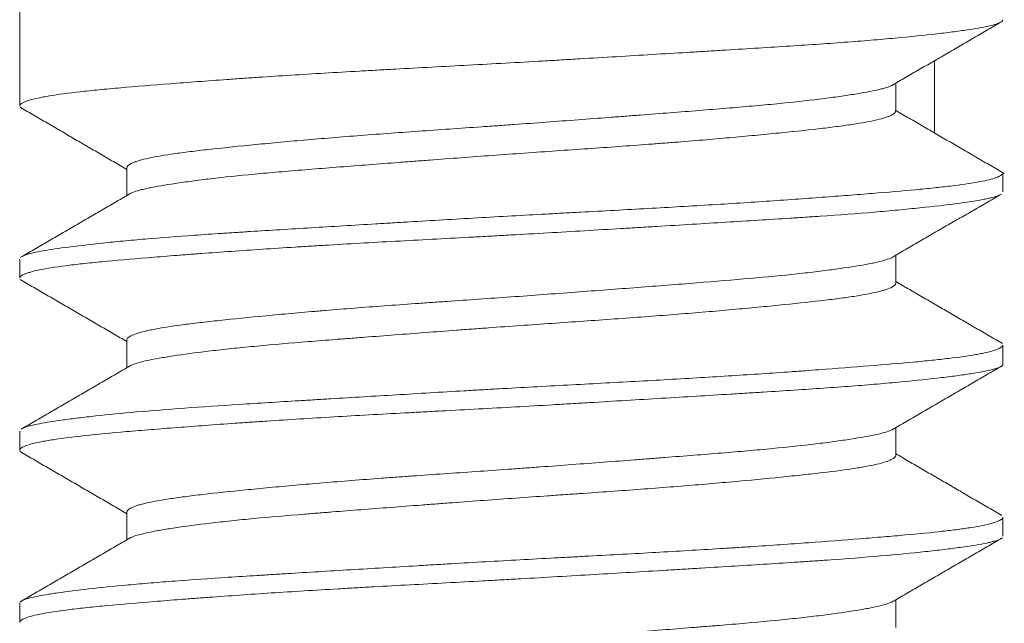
# Model space of a CAD drawing. Header units: millimetres. Extents: x 95 to 901, y 58 to 724.
# Tile 8 of 11: x 758.65 to 762.66, y 441.97 to 444.43. Entities that reach past the tile are written whole.
import ezdxf

# ---------------------------------------------------------------- set-up
doc = ezdxf.new("R2010")
doc.units = ezdxf.units.MM
doc.layers.add('1', color=7, linetype='Continuous', true_color=0xffffff)

msp = doc.modelspace()

# ---------------------------------------------------------------- linework, layer by layer
at = {"layer": '1', "color": 155, "linetype": 'Continuous', "lineweight": 18}
for p, q in [((758.6538, 444.4915), (758.6538, 444.078)), ((762.3753, 443.9677), (762.3753, 444.2611)), ((762.2178, 444.0564), (762.2178, 444.1695)), ((758.6555, 444.0732), (758.6624, 444.0677)), ((759.0898, 443.8265), (759.0898, 443.7134)), ((762.6538, 443.7281), (762.6538, 443.8045)), ((762.2178, 443.3567), (762.2178, 443.4696)), ((758.6538, 443.455), (758.6538, 443.3784)), ((759.0898, 443.1263), (759.0898, 443.0134)), ((762.6538, 443.0281), (762.6538, 443.1049)), ((758.6538, 442.7545), (758.6538, 442.6779)), ((762.2178, 442.6565), (762.2178, 442.7695)), ((759.0898, 442.4264), (759.0898, 442.3134)), ((762.6538, 442.3284), (762.6538, 442.4048)), ((762.2178, 441.9565), (762.2178, 442.0695)), ((758.6538, 442.0552), (758.6548, 442.0587)), ((758.6538, 442.055), (758.6538, 441.9783))]:
    msp.add_line(p, q, dxfattribs=at)
for points, knots in [([(762.6538, 444.4276), (762.6537, 444.4251), (762.6521, 444.4226), (762.6471, 444.4187), (762.6448, 444.4174), (762.6393, 444.4147), (762.6361, 444.4133), (762.625, 444.4093), (762.6157, 444.4066), (762.5824, 444.3986), (762.553, 444.3932), (762.4981, 444.3849), (762.478, 444.3821), (762.4451, 444.3779), (762.4337, 444.3764), (762.4099, 444.3735), (762.3977, 444.3721), (762.3344, 444.3648), (762.2777, 444.359), (762.1836, 444.3503), (762.1508, 444.3474), (762.0992, 444.3431), (762.0816, 444.3416), (762.0457, 444.3388), (762.0273, 444.3374), (761.9339, 444.3305), (761.8549, 444.3252), (761.6885, 444.3145), (761.6012, 444.3091), (761.4867, 444.3021), (761.4635, 444.3007), (761.4168, 444.2979), (761.3464, 444.2936), (761.275, 444.2893), (761.1307, 444.2807), (761.0327, 444.2748), (760.9079, 444.2674), (760.8828, 444.2659), (760.8324, 444.263), (760.807, 444.2615), (760.7311, 444.2571), (760.6806, 444.2543), (760.5297, 444.2459), (760.4298, 444.2406), (760.2809, 444.2326), (760.2314, 444.2299), (760.1575, 444.2259), (760.1329, 444.2245), (760.0841, 444.2218), (760.0599, 444.2205), (759.9398, 444.2136), (759.847, 444.2081), (759.7124, 444.1996), (759.6684, 444.1967), (759.6035, 444.1924), (759.582, 444.1909), (759.5396, 444.188), (759.5185, 444.1865), (759.415, 444.1791), (759.3376, 444.1733), (759.1933, 444.162), (759.1263, 444.1566), (759.0492, 444.1498), (759.0342, 444.1484), (759.0049, 444.1457), (758.9624, 444.1417), (758.9237, 444.1376), (758.8514, 444.1295), (758.8099, 444.124), (758.7666, 444.1168), (758.7583, 444.1154), (758.7428, 444.1125), (758.7354, 444.111), (758.7148, 444.1066), (758.703, 444.1037), (758.6732, 444.0949), (758.6609, 444.089), (758.6545, 444.0813), (758.6537, 444.0795), (758.6538, 444.0776)], [0, 0, 0, 0, 0.02194, 0.02194, 0.033968, 0.033968, 0.045997, 0.045997, 0.070054, 0.070054, 0.118168, 0.118168, 0.142225, 0.142225, 0.154253, 0.154253, 0.166282, 0.166282, 0.214396, 0.214396, 0.238453, 0.238453, 0.250481, 0.250481, 0.26251, 0.26251, 0.310624, 0.310624, 0.358737, 0.358737, 0.370766, 0.370766, 0.382794, 0.406851, 0.406851, 0.454965, 0.454965, 0.466994, 0.466994, 0.479022, 0.479022, 0.503079, 0.503079, 0.551193, 0.551193, 0.57525, 0.57525, 0.587279, 0.587279, 0.599307, 0.599307, 0.647421, 0.647421, 0.671478, 0.671478, 0.683507, 0.683507, 0.695535, 0.695535, 0.743649, 0.743649, 0.791763, 0.791763, 0.803791, 0.803791, 0.81582, 0.839877, 0.839877, 0.887991, 0.887991, 0.900019, 0.900019, 0.912048, 0.912048, 0.936105, 0.936105, 0.984219, 0.984219, 1, 1, 1, 1]), ([(762.2054, 444.1623), (762.2046, 444.1619), (762.2038, 444.1615), (762.197, 444.1581), (762.1892, 444.1551), (762.1747, 444.1505), (762.1694, 444.149), (762.1579, 444.146), (762.1517, 444.1445), (762.1187, 444.1369), (762.0856, 444.1307), (762.026, 444.1213), (762.0045, 444.1181), (761.9696, 444.1133), (761.9576, 444.1117), (761.9327, 444.1084), (761.9199, 444.1068), (761.8544, 444.0987), (761.7966, 444.0924), (761.702, 444.0831), (761.6692, 444.0801), (761.6179, 444.0755), (761.6004, 444.074), (761.5649, 444.071), (761.547, 444.0695), (761.4561, 444.0619), (761.3801, 444.0559), (761.2611, 444.0466), (761.2206, 444.0435), (761.1585, 444.0388), (761.1376, 444.0372), (761.0955, 444.034), (761.0744, 444.0323), (760.9684, 444.0243), (760.8827, 444.0178), (760.7525, 444.0082), (760.7089, 444.005), (760.643, 444.0003), (760.621, 443.9987), (760.5769, 443.9956), (760.555, 443.9941), (760.4456, 443.9865), (760.3596, 443.9806), (760.2328, 443.9716), (760.1909, 443.9686), (760.1078, 443.9625), (760.0665, 443.9593), (759.946, 443.95), (759.8694, 443.9437), (759.7601, 443.9341), (759.7246, 443.9308), (759.6555, 443.9244), (759.6218, 443.9211), (759.5254, 443.9116), (759.4667, 443.9056), (759.3871, 443.8966), (759.3494, 443.8921), (759.3149, 443.8875), (759.2926, 443.8844), (759.2819, 443.8829), (759.2305, 443.8753), (759.1964, 443.8691), (759.1553, 443.8596), (759.1373, 443.8548), (759.1233, 443.8499), (759.1148, 443.8467), (759.111, 443.845), (759.0956, 443.8375), (759.0897, 443.8316), (759.0898, 443.8259)], [0, 0, 0, 0, 0.004004, 0.004004, 0.031806, 0.031806, 0.045707, 0.045707, 0.059609, 0.059609, 0.115214, 0.115214, 0.143016, 0.143016, 0.156917, 0.156917, 0.170819, 0.170819, 0.226423, 0.226423, 0.254226, 0.254226, 0.268127, 0.268127, 0.282028, 0.282028, 0.337633, 0.337633, 0.365436, 0.365436, 0.379337, 0.379337, 0.393238, 0.393238, 0.448843, 0.448843, 0.476646, 0.476646, 0.490547, 0.490547, 0.504448, 0.504448, 0.560053, 0.560053, 0.587856, 0.587856, 0.615658, 0.615658, 0.671263, 0.671263, 0.699066, 0.699066, 0.726868, 0.726868, 0.782473, 0.782473, 0.810276, 0.824177, 0.824177, 0.838078, 0.838078, 0.893683, 0.893683, 0.921486, 0.935387, 0.935387, 0.949288, 0.949288, 1, 1, 1, 1]), ([(759.0996, 443.7192), (759.1046, 443.7222), (759.1114, 443.7252), (759.1284, 443.7312), (759.1386, 443.7341), (759.1566, 443.7387), (759.1631, 443.7402), (759.1768, 443.7432), (759.1841, 443.7447), (759.2224, 443.7523), (759.2595, 443.7584), (759.3246, 443.7679), (759.3479, 443.7711), (759.3853, 443.7758), (759.3982, 443.7775), (759.4246, 443.7807), (759.4381, 443.7822), (759.5072, 443.7902), (759.5675, 443.7963), (759.6653, 443.8053), (759.6992, 443.8083), (759.7518, 443.8128), (759.7698, 443.8143), (759.806, 443.8173), (759.8243, 443.8187), (759.9168, 443.8262), (759.9937, 443.8322), (760.1136, 443.8415), (760.1543, 443.8446), (760.2165, 443.8493), (760.2374, 443.8509), (760.2796, 443.8541), (760.3007, 443.8557), (760.4064, 443.8637), (760.4916, 443.8701), (760.6205, 443.8795), (760.6636, 443.8826), (760.7502, 443.8887), (760.7939, 443.8917), (760.9229, 443.9007), (761.0073, 443.9065), (761.1312, 443.9154), (761.1925, 443.9199), (761.2528, 443.9245), (761.2928, 443.9276), (761.3126, 443.9292), (761.4103, 443.9369), (761.4844, 443.9432), (761.5898, 443.9527), (761.6411, 443.9575), (761.6901, 443.9622), (761.7223, 443.9654), (761.7381, 443.967), (761.8152, 443.9747), (761.8712, 443.9807), (761.9467, 443.9895), (761.9824, 443.994), (762.0148, 443.9985), (762.0357, 444.0015), (762.0458, 444.003), (762.094, 444.0107), (762.1256, 444.0168), (762.163, 444.0262), (762.1792, 444.031), (762.1915, 444.0358), (762.1988, 444.039), (762.2021, 444.0406), (762.215, 444.048), (762.2191, 444.0537), (762.2174, 444.0592)], [0, 0, 0, 0, 0.027802, 0.027802, 0.054952, 0.054952, 0.068527, 0.068527, 0.082103, 0.082103, 0.136403, 0.136403, 0.163553, 0.163553, 0.177129, 0.177129, 0.190704, 0.190704, 0.245004, 0.245004, 0.272155, 0.272155, 0.28573, 0.28573, 0.299305, 0.299305, 0.353606, 0.353606, 0.380756, 0.380756, 0.394331, 0.394331, 0.407906, 0.407906, 0.462207, 0.462207, 0.489357, 0.489357, 0.516507, 0.516507, 0.570808, 0.570808, 0.597958, 0.611533, 0.611533, 0.625109, 0.625109, 0.679409, 0.679409, 0.70656, 0.720135, 0.720135, 0.73371, 0.73371, 0.78801, 0.78801, 0.815161, 0.828736, 0.828736, 0.842311, 0.842311, 0.896612, 0.896612, 0.923762, 0.937337, 0.937337, 0.950912, 0.950912, 1, 1, 1, 1]), ([(758.6617, 443.4649), (758.6665, 443.4678), (758.6734, 443.4706), (758.6904, 443.4759), (758.6998, 443.4784), (758.722, 443.4834), (758.7348, 443.4859), (758.778, 443.4935), (758.8127, 443.4986), (758.8938, 443.5091), (758.94, 443.5145), (759.0052, 443.5213), (759.0186, 443.5226), (759.0461, 443.5254), (759.0603, 443.5267), (759.1036, 443.5308), (759.1336, 443.5335), (759.2271, 443.5416), (759.2939, 443.5467), (759.4008, 443.5542), (759.4376, 443.5567), (759.4945, 443.5605), (759.5137, 443.5617), (759.5528, 443.5642), (759.5725, 443.5655), (759.6721, 443.5718), (759.8368, 443.5818), (760.012, 443.5924), (760.1249, 443.5992), (760.1477, 443.6005), (760.1934, 443.6033), (760.2621, 443.6074), (760.3311, 443.6115), (760.4695, 443.6196), (760.5623, 443.625), (760.7024, 443.6329), (760.7492, 443.6354), (760.8196, 443.6392), (760.8431, 443.6405), (760.8899, 443.643), (760.9132, 443.6443), (761.0291, 443.6505), (761.1202, 443.6554), (761.299, 443.6653), (761.3868, 443.6704), (761.5159, 443.6783), (761.558, 443.681), (761.6404, 443.6863), (761.6807, 443.689), (761.7988, 443.6971), (761.8739, 443.7025), (761.9632, 443.7092), (761.9809, 443.7106), (762.0157, 443.7133), (762.0329, 443.7146), (762.0835, 443.7186), (762.1158, 443.7212), (762.2091, 443.7288), (762.266, 443.7337), (762.3435, 443.7411), (762.3681, 443.7436), (762.4029, 443.7474), (762.4141, 443.7487), (762.436, 443.7513), (762.4466, 443.7525), (762.4975, 443.759), (762.5661, 443.7695), (762.6101, 443.7803), (762.6336, 443.7886), (762.6398, 443.7913), (762.6489, 443.7968), (762.6518, 443.7995), (762.6535, 443.8031), (762.6537, 443.8041), (762.6538, 443.805)], [0, 0, 0, 0, 0.026471, 0.026471, 0.049449, 0.049449, 0.072426, 0.072426, 0.118382, 0.118382, 0.164338, 0.164338, 0.175827, 0.175827, 0.187316, 0.187316, 0.210294, 0.210294, 0.25625, 0.25625, 0.279228, 0.279228, 0.290717, 0.290717, 0.302206, 0.302206, 0.348162, 0.394118, 0.394118, 0.405607, 0.405607, 0.417096, 0.440074, 0.440074, 0.486029, 0.486029, 0.509007, 0.509007, 0.520496, 0.520496, 0.531985, 0.531985, 0.577941, 0.577941, 0.623897, 0.623897, 0.646875, 0.646875, 0.669853, 0.669853, 0.715809, 0.715809, 0.727298, 0.727298, 0.738787, 0.738787, 0.761765, 0.761765, 0.807721, 0.807721, 0.830699, 0.830699, 0.842188, 0.842188, 0.853676, 0.853676, 0.899632, 0.945588, 0.945588, 0.968566, 0.968566, 0.991544, 0.991544, 1, 1, 1, 1]), ([(762.6418, 443.7159), (762.6398, 443.7149), (762.6377, 443.714), (762.6285, 443.7104), (762.6198, 443.7077), (762.6039, 443.7037), (762.5981, 443.7024), (762.5856, 443.6997), (762.5789, 443.6983), (762.5429, 443.6915), (762.4712, 443.6805), (762.3725, 443.669), (762.3021, 443.6616), (762.2876, 443.6602), (762.2577, 443.6572), (762.212, 443.6528), (762.1632, 443.6484), (762.0615, 443.6399), (761.9884, 443.6344), (761.8903, 443.6276), (761.8703, 443.6263), (761.8297, 443.6236), (761.809, 443.6222), (761.7463, 443.6182), (761.7036, 443.6155), (761.5732, 443.6074), (761.483, 443.6019), (761.3427, 443.5934), (761.2952, 443.5905), (761.2226, 443.5862), (761.1981, 443.5847), (761.1491, 443.5818), (761.1246, 443.5803), (761.0016, 443.5729), (760.9023, 443.567), (760.7522, 443.5583), (760.702, 443.5555), (760.6263, 443.5513), (760.601, 443.5499), (760.5503, 443.5471), (760.5249, 443.5457), (760.3984, 443.5389), (760.299, 443.5336), (760.1036, 443.523), (760.0076, 443.5176), (759.8898, 443.5106), (759.8663, 443.5092), (759.8199, 443.5064), (759.7512, 443.5021), (759.6848, 443.4978), (759.555, 443.4891), (759.4724, 443.4833), (759.3744, 443.476), (759.3551, 443.4745), (759.3169, 443.4716), (759.2981, 443.4702), (759.2428, 443.4658), (759.2075, 443.4631), (759.1061, 443.4548), (759.0444, 443.4495), (758.9608, 443.4415), (758.9344, 443.4388), (758.8971, 443.4347), (758.8851, 443.4333), (758.862, 443.4305), (758.8509, 443.4291), (758.7978, 443.4222), (758.7624, 443.4165), (758.7202, 443.4079), (758.7078, 443.4049), (758.6921, 443.4005), (758.6873, 443.399), (758.6787, 443.3961), (758.6748, 443.3946), (758.6595, 443.3878), (758.6537, 443.3827), (758.6538, 443.3777)], [0, 0, 0, 0, 0.008772, 0.008772, 0.033692, 0.033692, 0.046152, 0.046152, 0.058612, 0.058612, 0.108453, 0.158293, 0.158293, 0.170754, 0.170754, 0.183214, 0.208134, 0.208134, 0.257974, 0.257974, 0.270435, 0.270435, 0.282895, 0.282895, 0.307815, 0.307815, 0.357656, 0.357656, 0.382576, 0.382576, 0.395036, 0.395036, 0.407496, 0.407496, 0.457337, 0.457337, 0.482257, 0.482257, 0.494717, 0.494717, 0.507177, 0.507177, 0.557018, 0.557018, 0.606858, 0.606858, 0.619318, 0.619318, 0.631778, 0.656699, 0.656699, 0.706539, 0.706539, 0.718999, 0.718999, 0.731459, 0.731459, 0.75638, 0.75638, 0.80622, 0.80622, 0.83114, 0.83114, 0.8436, 0.8436, 0.856061, 0.856061, 0.905901, 0.905901, 0.930821, 0.930821, 0.943281, 0.943281, 0.955742, 0.955742, 1, 1, 1, 1]), ([(762.2042, 443.4617), (762.1975, 443.4582), (762.1883, 443.4547), (762.1668, 443.4482), (762.1493, 443.4437), (762.1278, 443.4391), (762.1125, 443.4361), (762.1044, 443.4345), (762.0617, 443.4267), (762.0212, 443.4204), (761.9513, 443.4108), (761.9265, 443.4076), (761.8737, 443.4011), (761.8457, 443.3979), (761.7572, 443.3883), (761.6934, 443.3822), (761.557, 443.3702), (761.4843, 443.3642), (761.3295, 443.3519), (761.2496, 443.3457), (761.0852, 443.3331), (761.0006, 443.3267), (760.8701, 443.3169), (760.8265, 443.3137), (760.7395, 443.3072), (760.696, 443.3041), (760.5654, 443.2948), (760.4784, 443.2888), (760.3696, 443.2812), (760.348, 443.2797), (760.305, 443.2767), (760.2837, 443.2752), (760.2202, 443.2707), (760.1785, 443.2677), (760.0553, 443.2586), (759.9755, 443.2524), (759.879, 443.2444), (759.86, 443.2427), (759.8224, 443.2395), (759.804, 443.2379), (759.7494, 443.2331), (759.7142, 443.2299), (759.6121, 443.2203), (759.5485, 443.214), (759.4749, 443.2063), (759.4605, 443.2047), (759.4326, 443.2017), (759.419, 443.2002), (759.3795, 443.1957), (759.3547, 443.1927), (759.2849, 443.1837), (759.2446, 443.1776), (759.2021, 443.1697), (759.1941, 443.1682), (759.1788, 443.165), (759.1717, 443.1634), (759.1516, 443.1586), (759.14, 443.1554), (759.1105, 443.1458), (759.0979, 443.1393), (759.0913, 443.1313), (759.0904, 443.1297), (759.0899, 443.1274), (759.0898, 443.1268), (759.0898, 443.1262)], [0, 0, 0, 0, 0.03256, 0.03256, 0.060437, 0.074376, 0.074376, 0.088314, 0.088314, 0.144068, 0.144068, 0.171945, 0.171945, 0.199822, 0.199822, 0.255575, 0.255575, 0.311329, 0.311329, 0.367083, 0.367083, 0.422837, 0.422837, 0.450714, 0.450714, 0.478591, 0.478591, 0.534344, 0.534344, 0.548283, 0.548283, 0.562221, 0.562221, 0.590098, 0.590098, 0.645852, 0.645852, 0.65979, 0.65979, 0.673729, 0.673729, 0.701606, 0.701606, 0.75736, 0.75736, 0.771298, 0.771298, 0.785236, 0.785236, 0.813113, 0.813113, 0.868867, 0.868867, 0.882806, 0.882806, 0.896744, 0.896744, 0.924621, 0.924621, 0.980375, 0.980375, 0.994313, 0.994313, 1, 1, 1, 1]), ([(759.1036, 443.0214), (759.1044, 443.0218), (759.1052, 443.0222), (759.1092, 443.0241), (759.1128, 443.0256), (759.1329, 443.033), (759.1558, 443.0389), (759.2003, 443.048), (759.225, 443.0525), (759.2536, 443.0572), (759.2735, 443.0604), (759.2839, 443.0619), (759.3376, 443.0698), (759.3863, 443.0762), (759.4676, 443.0857), (759.4961, 443.0888), (759.5411, 443.0935), (759.5564, 443.095), (759.5878, 443.0981), (759.6039, 443.0996), (759.6854, 443.1072), (759.7545, 443.1131), (759.864, 443.122), (759.9202, 443.1264), (759.9786, 443.131), (760.018, 443.1341), (760.038, 443.1356), (760.1385, 443.1434), (760.2207, 443.1497), (760.3463, 443.1592), (760.4097, 443.164), (760.4741, 443.1688), (760.5173, 443.172), (760.539, 443.1736), (760.6476, 443.1815), (760.7338, 443.1876), (760.9047, 443.1994), (760.9895, 443.2053), (761.1575, 443.2173), (761.3192, 443.2293), (761.4689, 443.2419), (761.5586, 443.2499), (761.5762, 443.2515), (761.6109, 443.2547), (761.6279, 443.2563), (761.678, 443.261), (761.7101, 443.2642), (761.8028, 443.2735), (761.8596, 443.2794), (761.9243, 443.2869), (761.9369, 443.2884), (761.9612, 443.2914), (761.973, 443.2929), (762.007, 443.2973), (762.0281, 443.3003), (762.0866, 443.3093), (762.1193, 443.3155), (762.1519, 443.3234), (762.158, 443.325), (762.1694, 443.3282), (762.1746, 443.3298), (762.1889, 443.3346), (762.1966, 443.3377), (762.2127, 443.3463), (762.2178, 443.3517), (762.2178, 443.3569)], [0, 0, 0, 0, 0.003853, 0.003853, 0.017613, 0.017613, 0.072655, 0.072655, 0.100176, 0.113937, 0.113937, 0.127697, 0.127697, 0.182739, 0.182739, 0.21026, 0.21026, 0.22402, 0.22402, 0.237781, 0.237781, 0.292823, 0.292823, 0.320343, 0.334104, 0.334104, 0.347864, 0.347864, 0.402906, 0.402906, 0.430427, 0.444188, 0.444188, 0.457948, 0.457948, 0.51299, 0.51299, 0.568032, 0.568032, 0.623074, 0.678115, 0.678115, 0.691876, 0.691876, 0.705636, 0.705636, 0.733157, 0.733157, 0.788199, 0.788199, 0.801959, 0.801959, 0.81572, 0.81572, 0.843241, 0.843241, 0.898283, 0.898283, 0.912043, 0.912043, 0.925804, 0.925804, 0.953325, 0.953325, 1, 1, 1, 1]), ([(758.6649, 442.7667), (758.6675, 442.768), (758.6706, 442.7693), (758.6775, 442.7719), (758.6813, 442.7731), (758.6896, 442.7756), (758.7033, 442.7793), (758.7206, 442.7831), (758.7597, 442.7906), (758.7919, 442.7956), (758.8494, 442.8034), (758.8701, 442.8061), (758.9036, 442.8101), (758.9152, 442.8115), (758.9389, 442.8142), (758.9511, 442.8155), (759.0136, 442.8223), (759.0688, 442.8277), (759.1893, 442.8385), (759.2545, 442.8437), (759.3956, 442.854), (759.4698, 442.8589), (759.6248, 442.8688), (759.7058, 442.8738), (759.8114, 442.8802), (759.8327, 442.8815), (759.8758, 442.8842), (759.8976, 442.8855), (759.9633, 442.8894), (760.0075, 442.8921), (760.1411, 442.9001), (760.2315, 442.9056), (760.3693, 442.9137), (760.4156, 442.9165), (760.4856, 442.9206), (760.509, 442.9219), (760.556, 442.9246), (760.5796, 442.926), (760.6971, 442.9326), (760.7903, 442.9377), (760.9752, 442.9476), (761.0668, 442.9525), (761.2032, 442.96), (761.2485, 442.9625), (761.3375, 442.9676), (761.3812, 442.9702), (761.5102, 442.9779), (761.5934, 442.9832), (761.7138, 442.9912), (761.7532, 442.9939), (761.8112, 442.998), (761.8304, 442.9994), (761.8681, 443.0021), (761.8867, 443.0035), (761.978, 443.0103), (762.0464, 443.0156), (762.174, 443.0258), (762.2332, 443.0308), (762.3011, 443.0371), (762.3144, 443.0383), (762.3401, 443.0408), (762.3776, 443.0446), (762.4117, 443.0484), (762.4755, 443.056), (762.5121, 443.0611), (762.5505, 443.0678), (762.5578, 443.0691), (762.5717, 443.0718), (762.5782, 443.0732), (762.5967, 443.0773), (762.6073, 443.08), (762.6343, 443.0882), (762.6458, 443.0937), (762.6528, 443.1011), (762.6538, 443.1032), (762.6538, 443.1052)], [0, 0, 0, 0, 0.012191, 0.012191, 0.023735, 0.023735, 0.035279, 0.058367, 0.058367, 0.104544, 0.104544, 0.127632, 0.127632, 0.139176, 0.139176, 0.15072, 0.15072, 0.196897, 0.196897, 0.243074, 0.243074, 0.28925, 0.28925, 0.335427, 0.335427, 0.346971, 0.346971, 0.358515, 0.358515, 0.381603, 0.381603, 0.42778, 0.42778, 0.450868, 0.450868, 0.462412, 0.462412, 0.473956, 0.473956, 0.520133, 0.520133, 0.56631, 0.56631, 0.589398, 0.589398, 0.612486, 0.612486, 0.658663, 0.658663, 0.681751, 0.681751, 0.693295, 0.693295, 0.704839, 0.704839, 0.751016, 0.751016, 0.797192, 0.797192, 0.808737, 0.808737, 0.820281, 0.843369, 0.843369, 0.889546, 0.889546, 0.90109, 0.90109, 0.912634, 0.912634, 0.935722, 0.935722, 0.981899, 0.981899, 1, 1, 1, 1]), ([(762.6538, 443.0276), (762.6537, 443.0258), (762.6529, 443.024), (762.6499, 443.0209), (762.6482, 443.0195), (762.6437, 443.0168), (762.6355, 443.0127), (762.6232, 443.0087), (762.593, 443.0007), (762.5655, 442.9954), (762.522, 442.9885), (762.5128, 442.9871), (762.4935, 442.9843), (762.4833, 442.9829), (762.4517, 442.9787), (762.429, 442.9758), (762.356, 442.9672), (762.3011, 442.9613), (762.2092, 442.9526), (762.177, 442.9497), (762.1263, 442.9453), (762.1089, 442.9439), (762.0737, 442.941), (762.0557, 442.9396), (761.9646, 442.9326), (761.8871, 442.9273), (761.7639, 442.9193), (761.7218, 442.9166), (761.6568, 442.9125), (761.6348, 442.9112), (761.5903, 442.9084), (761.5677, 442.9071), (761.4542, 442.9001), (761.2678, 442.8889), (761.0723, 442.8772), (760.9471, 442.8697), (760.9218, 442.8682), (760.8715, 442.8653), (760.7961, 442.8609), (760.7208, 442.8565), (760.5702, 442.8481), (760.4701, 442.8427), (760.3451, 442.836), (760.3201, 442.8347), (760.2702, 442.832), (760.2452, 442.8307), (760.171, 442.8266), (760.1222, 442.824), (759.9778, 442.8158), (759.8843, 442.8104), (759.7481, 442.8019), (759.7033, 442.799), (759.6373, 442.7946), (759.6154, 442.7932), (759.5724, 442.7902), (759.5513, 442.7888), (759.447, 442.7815), (759.3685, 442.7756), (759.258, 442.767), (759.2224, 442.7642), (759.1708, 442.7601), (759.1539, 442.7587), (759.1208, 442.756), (759.1046, 442.7546), (759.0257, 442.7478), (758.9693, 442.7425), (758.8694, 442.7317), (758.8259, 442.7262), (758.78, 442.7191), (758.7713, 442.7176), (758.7548, 442.7147), (758.7314, 442.7104), (758.7123, 442.706), (758.6797, 442.6973), (758.6653, 442.6913), (758.6567, 442.6841), (758.6554, 442.6826), (758.6539, 442.6797), (758.6536, 442.6783), (758.6542, 442.6741), (758.6566, 442.6713), (758.6621, 442.6678), (758.6636, 442.6669), (758.6654, 442.6661)], [0, 0, 0, 0, 0.014898, 0.014898, 0.026536, 0.026536, 0.038175, 0.061453, 0.061453, 0.108007, 0.108007, 0.119646, 0.119646, 0.131285, 0.131285, 0.154562, 0.154562, 0.201117, 0.201117, 0.224395, 0.224395, 0.236034, 0.236034, 0.247672, 0.247672, 0.294227, 0.294227, 0.317505, 0.317505, 0.329143, 0.329143, 0.340782, 0.340782, 0.387337, 0.433892, 0.433892, 0.445531, 0.445531, 0.457169, 0.480447, 0.480447, 0.527002, 0.527002, 0.538641, 0.538641, 0.550279, 0.550279, 0.573557, 0.573557, 0.620112, 0.620112, 0.643389, 0.643389, 0.655028, 0.655028, 0.666667, 0.666667, 0.713222, 0.713222, 0.736499, 0.736499, 0.748138, 0.748138, 0.759777, 0.759777, 0.806331, 0.806331, 0.852886, 0.852886, 0.864525, 0.864525, 0.876164, 0.899441, 0.899441, 0.945996, 0.945996, 0.957635, 0.957635, 0.969274, 0.969274, 0.992551, 0.992551, 1, 1, 1, 1]), ([(762.2066, 442.763), (762.2045, 442.7618), (762.2021, 442.7606), (762.1928, 442.7564), (762.1842, 442.7534), (762.1635, 442.7473), (762.1514, 442.7443), (762.1101, 442.7352), (762.0758, 442.729), (762.0244, 442.7211), (762.0136, 442.7195), (761.9913, 442.7163), (761.9798, 442.7147), (761.9441, 442.7098), (761.9188, 442.7066), (761.839, 442.697), (761.7803, 442.6907), (761.6999, 442.6829), (761.6834, 442.6814), (761.6498, 442.6783), (761.6327, 442.6768), (761.5807, 442.6723), (761.5452, 442.6693), (761.4357, 442.6603), (761.359, 442.6542), (761.2586, 442.6465), (761.2383, 442.6449), (761.1972, 442.6417), (761.1764, 442.6401), (761.114, 442.6354), (761.0721, 442.6322), (760.9452, 442.6225), (760.8592, 442.6161), (760.75, 442.608), (760.7281, 442.6064), (760.684, 442.6032), (760.662, 442.6016), (760.596, 442.597), (760.5524, 442.5939), (760.4222, 442.5849), (760.3364, 442.579), (760.2306, 442.5714), (760.2095, 442.5699), (760.1674, 442.5669), (760.1465, 442.5653), (760.0844, 442.5607), (760.0439, 442.5576), (759.9249, 442.5483), (759.849, 442.5419), (759.7584, 442.5339), (759.7405, 442.5323), (759.7051, 442.529), (759.6876, 442.5274), (759.6363, 442.5225), (759.6035, 442.5194), (759.5091, 442.5099), (759.4514, 442.5039), (759.386, 442.4964), (759.3733, 442.4949), (759.3485, 442.4919), (759.3365, 442.4903), (759.3017, 442.4858), (759.2802, 442.4827), (759.2208, 442.4736), (759.1878, 442.4674), (759.1551, 442.4594), (759.1489, 442.4578), (759.1375, 442.4546), (759.1322, 442.4529), (759.1178, 442.4481), (759.1101, 442.4448), (759.0945, 442.4363), (759.0896, 442.431), (759.0898, 442.4259)], [0, 0, 0, 0, 0.011096, 0.011096, 0.038837, 0.038837, 0.066578, 0.066578, 0.122059, 0.122059, 0.13593, 0.13593, 0.1498, 0.1498, 0.177541, 0.177541, 0.233023, 0.233023, 0.246893, 0.246893, 0.260763, 0.260763, 0.288504, 0.288504, 0.343986, 0.343986, 0.357856, 0.357856, 0.371727, 0.371727, 0.399467, 0.399467, 0.454949, 0.454949, 0.468819, 0.468819, 0.48269, 0.48269, 0.510431, 0.510431, 0.565912, 0.565912, 0.579783, 0.579783, 0.593653, 0.593653, 0.621394, 0.621394, 0.676875, 0.676875, 0.690746, 0.690746, 0.704616, 0.704616, 0.732357, 0.732357, 0.787838, 0.787838, 0.801709, 0.801709, 0.815579, 0.815579, 0.84332, 0.84332, 0.898802, 0.898802, 0.912672, 0.912672, 0.926542, 0.926542, 0.954283, 0.954283, 1, 1, 1, 1]), ([(759.0991, 442.3188), (759.1028, 442.3212), (759.1077, 442.3235), (759.1286, 442.3318), (759.1505, 442.3377), (759.1869, 442.3453), (759.1946, 442.3468), (759.2108, 442.3499), (759.2193, 442.3514), (759.2459, 442.356), (759.2652, 442.3591), (759.3277, 442.3685), (759.3755, 442.3749), (759.4432, 442.3828), (759.4571, 442.3844), (759.4855, 442.3876), (759.5, 442.3892), (759.5444, 442.3939), (759.5752, 442.3969), (759.671, 442.4059), (759.7395, 442.4118), (759.8311, 442.4193), (759.8498, 442.4208), (759.8874, 442.4238), (759.9063, 442.4253), (759.9637, 442.4299), (760.0026, 442.4329), (760.1213, 442.4421), (760.203, 442.4483), (760.3085, 442.4563), (760.3298, 442.4579), (760.3724, 442.4611), (760.3938, 442.4628), (760.4579, 442.4676), (760.5007, 442.4707), (760.6293, 442.4802), (760.7154, 442.4863), (760.8233, 442.4938), (760.845, 442.4953), (760.8881, 442.4983), (760.9095, 442.4997), (760.9734, 442.5042), (761.0155, 442.5071), (761.1402, 442.516), (761.2212, 442.522), (761.3396, 442.5313), (761.3786, 442.5344), (761.4542, 442.5407), (761.491, 442.5439), (761.598, 442.5534), (761.6652, 442.5597), (761.7439, 442.5676), (761.7593, 442.5691), (761.7897, 442.5722), (761.8046, 442.5737), (761.8479, 442.5783), (761.8754, 442.5813), (761.9532, 442.5902), (761.9993, 442.596), (762.0494, 442.6036), (762.0591, 442.6051), (762.0776, 442.6082), (762.0865, 442.6097), (762.1118, 442.6144), (762.1269, 442.6175), (762.1671, 442.6269), (762.187, 442.6332), (762.2032, 442.6412), (762.206, 442.6428), (762.2108, 442.646), (762.2127, 442.6476), (762.2165, 442.6517), (762.2177, 442.6542), (762.2178, 442.6567)], [0, 0, 0, 0, 0.021863, 0.021863, 0.076519, 0.076519, 0.090184, 0.090184, 0.103848, 0.103848, 0.131176, 0.131176, 0.185833, 0.185833, 0.199497, 0.199497, 0.213161, 0.213161, 0.24049, 0.24049, 0.295146, 0.295146, 0.308811, 0.308811, 0.322475, 0.322475, 0.349803, 0.349803, 0.40446, 0.40446, 0.418124, 0.418124, 0.431788, 0.431788, 0.459117, 0.459117, 0.513774, 0.513774, 0.527438, 0.527438, 0.541102, 0.541102, 0.56843, 0.56843, 0.623087, 0.623087, 0.650415, 0.650415, 0.677744, 0.677744, 0.732401, 0.732401, 0.746065, 0.746065, 0.759729, 0.759729, 0.787057, 0.787057, 0.841714, 0.841714, 0.855378, 0.855378, 0.869042, 0.869042, 0.896371, 0.896371, 0.951028, 0.951028, 0.964692, 0.964692, 0.978356, 0.978356, 1, 1, 1, 1]), ([(758.661, 442.0645), (758.6628, 442.0656), (758.6649, 442.0667), (758.6782, 442.0728), (758.6955, 442.0777), (758.7309, 442.0851), (758.7443, 442.0876), (758.7669, 442.0914), (758.7748, 442.0927), (758.7915, 442.0953), (758.8002, 442.0966), (758.8456, 442.1031), (758.9297, 442.1137), (759.036, 442.1245), (759.1242, 442.1327), (759.1552, 442.1354), (759.2189, 442.1408), (759.2519, 442.1434), (759.3539, 442.1511), (759.4261, 442.156), (759.5405, 442.1635), (759.5797, 442.1659), (759.6402, 442.1697), (759.6606, 442.171), (759.7017, 442.1735), (759.7224, 442.1748), (759.8267, 442.1812), (759.9124, 442.1864), (760.0883, 442.197), (760.1785, 442.2024), (760.2942, 442.2093), (760.3174, 442.2107), (760.3638, 442.2134), (760.4334, 442.2175), (760.5031, 442.2216), (760.6425, 442.2296), (760.7356, 442.2347), (760.8521, 442.241), (760.8754, 442.2422), (760.922, 442.2447), (760.9454, 442.246), (761.0152, 442.2497), (761.0612, 442.2522), (761.1978, 442.2596), (761.2867, 442.2646), (761.4171, 442.2723), (761.46, 442.2749), (761.5236, 442.2788), (761.5447, 442.2801), (761.5866, 442.2828), (761.6074, 442.2842), (761.7101, 442.2909), (761.8663, 442.3017), (762.0066, 442.3125), (762.1058, 442.3204), (762.138, 442.3229), (762.1993, 442.328), (762.2286, 442.3305), (762.3122, 442.338), (762.3626, 442.3429), (762.4299, 442.3505), (762.4509, 442.353), (762.4804, 442.3569), (762.4899, 442.3582), (762.5081, 442.3609), (762.5167, 442.3622), (762.5581, 442.3688), (762.5848, 442.3742), (762.6255, 442.385), (762.6397, 442.3905), (762.6491, 442.3973), (762.6506, 442.3987), (762.6528, 442.4014), (762.6534, 442.4027), (762.6537, 442.4043), (762.6538, 442.4046), (762.6538, 442.4049)], [0, 0, 0, 0, 0.010283, 0.010283, 0.056188, 0.056188, 0.079141, 0.079141, 0.090617, 0.090617, 0.102093, 0.102093, 0.147999, 0.193904, 0.193904, 0.216856, 0.216856, 0.239809, 0.239809, 0.285714, 0.285714, 0.308667, 0.308667, 0.320143, 0.320143, 0.33162, 0.33162, 0.377525, 0.377525, 0.42343, 0.42343, 0.434906, 0.434906, 0.446383, 0.469335, 0.469335, 0.515241, 0.515241, 0.526717, 0.526717, 0.538193, 0.538193, 0.561146, 0.561146, 0.607051, 0.607051, 0.630004, 0.630004, 0.64148, 0.64148, 0.652956, 0.652956, 0.698862, 0.744767, 0.744767, 0.767719, 0.767719, 0.790672, 0.790672, 0.836577, 0.836577, 0.85953, 0.85953, 0.871006, 0.871006, 0.882483, 0.882483, 0.928388, 0.928388, 0.974293, 0.974293, 0.985769, 0.985769, 0.997246, 0.997246, 1, 1, 1, 1]), ([(762.646, 442.3182), (762.6444, 442.3172), (762.6425, 442.3162), (762.6345, 442.3125), (762.6268, 442.3098), (762.6123, 442.3058), (762.607, 442.3045), (762.5954, 442.3018), (762.5892, 442.3004), (762.5558, 442.2937), (762.522, 442.2882), (762.4609, 442.2798), (762.4387, 442.277), (762.4029, 442.2727), (762.3904, 442.2712), (762.3647, 442.2683), (762.3514, 442.2669), (762.283, 442.2595), (762.2225, 442.2536), (762.0901, 442.2421), (762.0182, 442.2366), (761.9211, 442.2297), (761.9013, 442.2284), (761.8613, 442.2257), (761.8005, 442.2216), (761.7376, 442.2176), (761.6091, 442.2095), (761.5197, 442.2041), (761.4033, 442.1971), (761.3798, 442.1956), (761.3323, 442.1928), (761.3082, 442.1913), (761.2361, 442.187), (761.1877, 442.1841), (761.0414, 442.1753), (760.9425, 442.1694), (760.7923, 442.1607), (760.7419, 442.1578), (760.6657, 442.1535), (760.6403, 442.152), (760.5896, 442.1492), (760.5644, 442.1479), (760.4385, 442.141), (760.339, 442.1357), (760.1917, 442.1278), (760.1428, 442.1251), (760.0701, 442.121), (760.0459, 442.1197), (759.9977, 442.1169), (759.9737, 442.1155), (759.8552, 442.1086), (759.7641, 442.103), (759.5891, 442.0915), (759.5052, 442.0856), (759.405, 442.0783), (759.3852, 442.0768), (759.3465, 442.0739), (759.3275, 442.0724), (759.2715, 442.0681), (759.2356, 442.0653), (759.1322, 442.057), (759.0688, 442.0517), (758.9967, 442.0449), (758.9826, 442.0436), (758.9553, 442.0409), (758.942, 442.0395), (758.9035, 442.0354), (758.8797, 442.0327), (758.8134, 442.0245), (758.7762, 442.0188), (758.7308, 442.0102), (758.7175, 442.0073), (758.6944, 442.0013), (758.6848, 441.9984), (758.6618, 441.9895), (758.654, 441.9837), (758.6538, 441.9779), (758.6538, 441.9778), (758.6538, 441.9777)], [0, 0, 0, 0, 0.009105, 0.009105, 0.033848, 0.033848, 0.046219, 0.046219, 0.058591, 0.058591, 0.108076, 0.108076, 0.132819, 0.132819, 0.14519, 0.14519, 0.157561, 0.157561, 0.207047, 0.207047, 0.256532, 0.256532, 0.268903, 0.268903, 0.281275, 0.306017, 0.306017, 0.355503, 0.355503, 0.367874, 0.367874, 0.380245, 0.380245, 0.404988, 0.404988, 0.454473, 0.454473, 0.479216, 0.479216, 0.491587, 0.491587, 0.503959, 0.503959, 0.553444, 0.553444, 0.578187, 0.578187, 0.590558, 0.590558, 0.60293, 0.60293, 0.652415, 0.652415, 0.7019, 0.7019, 0.714272, 0.714272, 0.726643, 0.726643, 0.751386, 0.751386, 0.800871, 0.800871, 0.813242, 0.813242, 0.825614, 0.825614, 0.850356, 0.850356, 0.899842, 0.899842, 0.924584, 0.924584, 0.949327, 0.949327, 0.998812, 0.998812, 1, 1, 1, 1]), ([(762.2079, 442.0638), (762.2001, 442.059), (762.1879, 442.0543), (762.1605, 442.0466), (762.1482, 442.0435), (762.1268, 442.0389), (762.1192, 442.0374), (762.1033, 442.0343), (762.0949, 442.0327), (762.051, 442.025), (762.0095, 442.0186), (761.9378, 442.009), (761.9123, 442.0058), (761.8715, 442.0009), (761.8575, 441.9993), (761.829, 441.9961), (761.8144, 441.9945), (761.74, 441.9866), (761.6756, 441.9805), (761.5718, 441.9715), (761.536, 441.9685), (761.4804, 441.964), (761.4616, 441.9624), (761.4236, 441.9594), (761.4044, 441.9579), (761.3077, 441.9502), (761.2277, 441.9441), (761.1034, 441.9346), (761.0613, 441.9313), (760.9971, 441.9265), (760.9755, 441.9248), (760.9324, 441.9216), (760.9108, 441.92), (760.8027, 441.9119), (760.7158, 441.9055), (760.585, 441.8962), (760.5413, 441.8931), (760.4756, 441.8886), (760.4537, 441.8871), (760.4101, 441.884), (760.3885, 441.8825), (760.2809, 441.875), (760.1969, 441.8691), (760.0741, 441.8599), (760.0337, 441.8568), (759.9739, 441.8521), (759.954, 441.8505), (759.9149, 441.8473), (759.8957, 441.8457), (759.8007, 441.8378), (759.7291, 441.8313), (759.628, 441.8217), (759.5953, 441.8185), (759.548, 441.8138), (759.5325, 441.8122), (759.5023, 441.8091), (759.4875, 441.8076), (759.4157, 441.8), (759.3643, 441.794), (759.2961, 441.785), (759.2749, 441.782), (759.2454, 441.7773), (759.2359, 441.7758), (759.2179, 441.7727), (759.2093, 441.7711), (759.1687, 441.7633), (759.1434, 441.7569), (759.1158, 441.7472), (759.1083, 441.744), (759.0999, 441.7391), (759.0975, 441.7375), (759.0937, 441.7343), (759.0923, 441.7327), (759.0903, 441.7294), (759.0898, 441.7277), (759.0898, 441.7261)], [0, 0, 0, 0, 0.043864, 0.043864, 0.071555, 0.071555, 0.085401, 0.085401, 0.099247, 0.099247, 0.15463, 0.15463, 0.182322, 0.182322, 0.196167, 0.196167, 0.210013, 0.210013, 0.265397, 0.265397, 0.293088, 0.293088, 0.306934, 0.306934, 0.32078, 0.32078, 0.376163, 0.376163, 0.403855, 0.403855, 0.4177, 0.4177, 0.431546, 0.431546, 0.48693, 0.48693, 0.514621, 0.514621, 0.528467, 0.528467, 0.542313, 0.542313, 0.597696, 0.597696, 0.625388, 0.625388, 0.639233, 0.639233, 0.653079, 0.653079, 0.708463, 0.708463, 0.736154, 0.736154, 0.75, 0.75, 0.763846, 0.763846, 0.819229, 0.819229, 0.846921, 0.846921, 0.860767, 0.860767, 0.874612, 0.874612, 0.929996, 0.929996, 0.957687, 0.957687, 0.971533, 0.971533, 0.985379, 0.985379, 1, 1, 1, 1])]:
    msp.add_open_spline(points, degree=3, knots=knots, dxfattribs=at)
for points in [[(762.2017, 444.1602), (762.4245, 444.2898), (762.6477, 444.4193)], [(758.6565, 444.0711), (758.8732, 443.9454), (759.0898, 443.8195)], [(762.6596, 443.8027), (762.4388, 443.9309), (762.2178, 444.0591)], [(759.1038, 443.7216), (758.88, 443.5915), (758.6561, 443.4616)], [(762.1998, 443.4592), (762.4236, 443.5894), (762.6477, 443.7193)], [(758.6557, 443.3715), (758.8728, 443.2457), (759.0898, 443.1195)], [(762.6516, 443.1115), (762.4347, 443.2373), (762.2178, 443.3634)], [(759.1075, 443.0237), (758.8836, 442.8934), (758.6595, 442.7635)], [(762.203, 442.7609), (762.4266, 442.891), (762.6505, 443.0207)], [(758.6595, 442.6694), (758.8748, 442.5446), (759.0898, 442.4196)], [(762.6495, 442.4127), (762.4335, 442.538), (762.2178, 442.6634)], [(759.1034, 442.3214), (758.8794, 442.1911), (758.6554, 442.0612)], [(762.2039, 442.0614), (762.4279, 442.1917), (762.652, 442.3217)]]:
    msp.add_open_spline(points, degree=2, dxfattribs=at)

doc.saveas('drawing.dxf')
